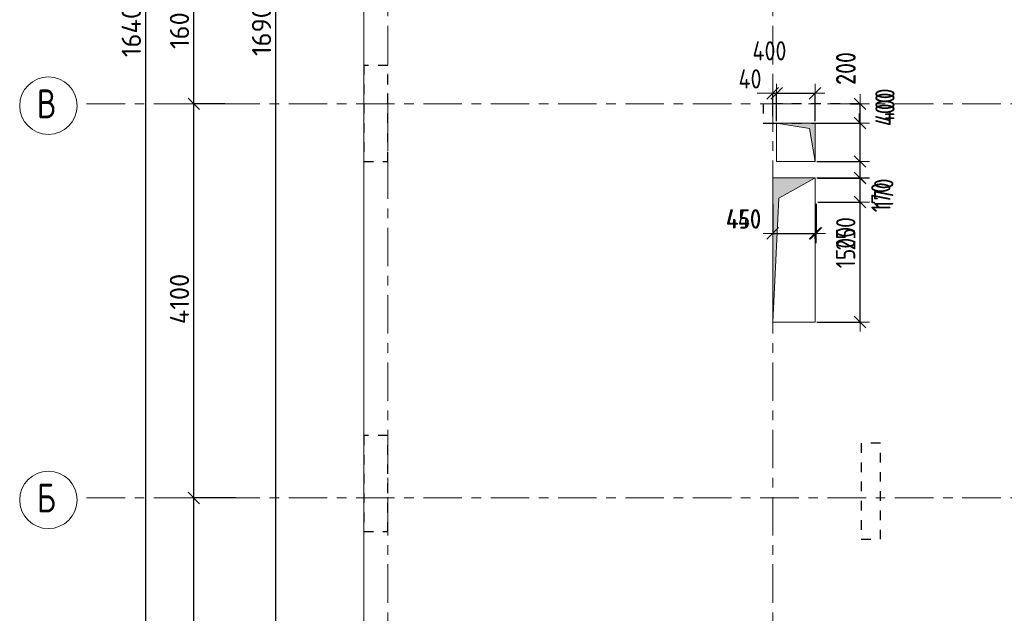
# Model space of a CAD drawing. Header units: metres. Extents: x -38 to 97, y -15 to 21.
# Tile 3 of 139: x -3 to 7, y 2 to 8. Entities that reach past the tile are written whole.
import ezdxf

# ---------------------------------------------------------------- set-up
doc = ezdxf.new("R2010")
doc.units = ezdxf.units.M
doc.header["$PDMODE"] = 65
for name, pattern in [('______11', [0.5, 0.4, -0.05, 0, -0.05]), ('______2', [0.054, 0.04, -0.014]), ('______5', [1.1, 0.8, -0.1, 0.1, -0.1])]:
    doc.linetypes.add(name, pattern=pattern)
for name, color, linetype, lineweight in [('XR$2$Осевая линия (1)', 7, '______5', 13), ('XR$2$Размерная линия (1)', 7, 'Continuous', 13), ('XR$3$Перекрытие (1)', 7, 'Continuous', 35), ('XR$4$Размерная линия (1)', 7, 'Continuous', 13), ('XR$5$Размерная линия (1)', 7, 'Continuous', 13)]:
    doc.layers.add(name, color=color, linetype=linetype, lineweight=lineweight)
doc.layers.add('XR$3$Макрос проема_ отверстия', color=7, linetype='Continuous', lineweight=13, true_color=0x2d2d2d)
doc.layers.add('XR$7$Стена_ бетон несущ.', color=7, linetype='Continuous', lineweight=70, true_color=0xb4b496)
doc.styles.add('ISOCPEUR', font='txt')
doc.dimstyles.new('DIMSTYLE_2', dxfattribs={"dimtxt": 0.2, "dimasz": 0.2, "dimexe": 0, "dimexo": 0, "dimgap": 0.1, "dimtad": 2, "dimdec": 0, "dimlfac": 1000, "dimrnd": 5, "dimzin": 12, "dimdsep": 46, "dimtxsty": 'ISOCPEUR', "dimblk1": 'ALL_ML_STRICH', "dimblk2": 'ALL_ML_STRICH', "dimsah": 1, "dimcen": 0, "dimclrd": 7, "dimclre": 256, "dimclrt": 7, "dimadec": 0, "dimazin": 0, "dimtfac": 1, "dimtdec": 0, "dimtix": 1, "dimtmove": 2, "dimatfit": 3, "dimfxl": 0, "dimtzin": 0, "dimlwd": 0, "dimlwe": -3, "dimarcsym": 0})
doc.dimstyles.new('DIMSTYLE_3', dxfattribs={"dimtxt": 0.2, "dimasz": 0.2, "dimexe": 0, "dimexo": 0, "dimgap": 0.1, "dimtad": 2, "dimdec": 0, "dimlfac": 1000, "dimrnd": 5, "dimzin": 12, "dimdsep": 46, "dimtxsty": 'ISOCPEUR', "dimblk1": 'ALL_ML_STRICH', "dimblk2": 'ALL_ML_STRICH', "dimsah": 1, "dimcen": 0, "dimclrd": 7, "dimclre": 256, "dimclrt": 7, "dimadec": 0, "dimazin": 0, "dimtfac": 1, "dimtdec": 0, "dimtix": 1, "dimtmove": 2, "dimatfit": 3, "dimfxl": 0, "dimtzin": 0, "dimlwd": 0, "dimlwe": -3, "dimarcsym": 0})
doc.dimstyles.new('DIMSTYLE_6', dxfattribs={"dimtxt": 0.2, "dimasz": 0.2, "dimexe": 0, "dimexo": 0, "dimgap": 0.1, "dimtad": 2, "dimdec": 0, "dimlfac": 1000, "dimrnd": 5, "dimzin": 12, "dimdsep": 46, "dimtxsty": 'ISOCPEUR', "dimblk1": 'ALL_ML_STRICH', "dimblk2": 'ALL_ML_STRICH', "dimsah": 1, "dimcen": 0, "dimclrd": 7, "dimclre": 256, "dimclrt": 7, "dimadec": 0, "dimazin": 0, "dimtfac": 1, "dimtdec": 0, "dimtix": 1, "dimtmove": 2, "dimatfit": 3, "dimfxl": 0, "dimtvp": 1.2, "dimtzin": 0, "dimlwd": 0, "dimlwe": -3, "dimarcsym": 0})
doc.dimstyles.new('DIMSTYLE_7', dxfattribs={"dimtxt": 0.2, "dimasz": 0.2, "dimexe": 0, "dimexo": 0, "dimgap": 0.1, "dimtad": 0, "dimdec": 0, "dimlfac": 1000, "dimrnd": 5, "dimzin": 12, "dimdsep": 46, "dimtxsty": 'ISOCPEUR', "dimblk1": 'ALL_ML_STRICH', "dimblk2": 'ALL_ML_STRICH', "dimsah": 1, "dimcen": 0, "dimclrd": 7, "dimclre": 256, "dimclrt": 7, "dimadec": 0, "dimazin": 0, "dimtfac": 1, "dimtdec": 0, "dimtix": 1, "dimtmove": 2, "dimatfit": 3, "dimfxl": 0, "dimtvp": 1.2, "dimtzin": 0, "dimlwd": 0, "dimlwe": -3, "dimarcsym": 0})

# ---------------------------------------------------------------- blocks, each defined once
blk = doc.blocks.new('ALL_ML_STRICH')
at = {"color": 0, "linetype": 'ByBlock', "lineweight": -2}
for p, q in [((-1, 0), (0.5, 0)), ((-0.3, -0.3), (0.3, 0.3)), ((0, -0.5), (0, 0.5))]:
    blk.add_line(p, q, dxfattribs=at)
blk = doc.blocks.new('*D5')
at = {"layer": 'DEFPOINTS', "color": 7, "linetype": 'Continuous', "lineweight": 13, "transparency": 33554687}
for p in [(-1.699, 16.4), (-2.294, 0), (-2.015, 0)]:
    blk.add_point(p, dxfattribs=at)
at = {"layer": 'XR$2$Размерная линия (1)', "color": 9, "linetype": 'Continuous', "lineweight": -2, "true_color": 0xc7c7c7, "transparency": 33554687}
for p, q in [((-1.719, 16.4), (-2.015, 16.4)), ((-2.274, 0), (-2.015, 0))]:
    blk.add_line(p, q, dxfattribs=at)
at = {"layer": 'XR$2$Размерная линия (1)', "color": 7, "linetype": 'Continuous', "lineweight": -2, "transparency": 33554687}
blk.add_line((-2.015, 0), (-2.015, 16.4), dxfattribs=at)
at = {"layer": 'XR$2$Размерная линия (1)', "color": 7, "linetype": 'Continuous', "lineweight": 13, "transparency": 33554687, "xscale": 0.2, "yscale": 0.2, "zscale": 0.2}
for p, rotation in [((-2.015, 16.4), 90), ((-2.015, 0), 270)]:
    blk.add_blockref('ALL_ML_STRICH', p, dxfattribs=dict(at, rotation=rotation))
at = {"layer": 'XR$2$Размерная линия (1)', "color": 7, "linetype": 'Continuous', "lineweight": 13, "transparency": 33554687, "insert": (-2.165, 8.22), "char_height": 0.2, "width": 1, "attachment_point": 5, "rotation": 90, "style": 'ISOCPEUR'}
blk.add_mtext('\\A1;{16400}', dxfattribs=at)
blk = doc.blocks.new('*D6')
at = {"layer": 'DEFPOINTS', "color": 7, "linetype": 'Continuous', "lineweight": 13, "transparency": 33554687}
for p in [(-1.064, 3.3), (-1.515, 0), (-1.28, 0)]:
    blk.add_point(p, dxfattribs=at)
at = {"layer": 'XR$2$Размерная линия (1)', "color": 9, "linetype": 'Continuous', "lineweight": -2, "true_color": 0xc7c7c7, "transparency": 33554687}
for p, q in [((-1.084, 3.3), (-1.515, 3.3)), ((-1.3, 0), (-1.515, 0))]:
    blk.add_line(p, q, dxfattribs=at)
at = {"layer": 'XR$2$Размерная линия (1)', "color": 7, "linetype": 'Continuous', "lineweight": -2, "transparency": 33554687}
blk.add_line((-1.515, 0), (-1.515, 3.3), dxfattribs=at)
at = {"layer": 'XR$2$Размерная линия (1)', "color": 7, "linetype": 'Continuous', "lineweight": 13, "transparency": 33554687, "xscale": 0.2, "yscale": 0.2, "zscale": 0.2}
for p, rotation in [((-1.515, 3.3), 90), ((-1.515, 0), 270)]:
    blk.add_blockref('ALL_ML_STRICH', p, dxfattribs=dict(at, rotation=rotation))
at = {"layer": 'XR$2$Размерная линия (1)', "color": 7, "linetype": 'Continuous', "lineweight": 13, "transparency": 33554687, "insert": (-1.665, 1.66), "char_height": 0.2, "width": 0.8, "attachment_point": 5, "rotation": 90, "style": 'ISOCPEUR'}
blk.add_mtext('\\A1;{3300}', dxfattribs=at)
blk = doc.blocks.new('*D7')
at = {"layer": 'DEFPOINTS', "color": 7, "linetype": 'Continuous', "lineweight": 13, "transparency": 33554687}
for p in [(-1.172, 7.4), (-1.515, 3.3), (-1.064, 3.3)]:
    blk.add_point(p, dxfattribs=at)
at = {"layer": 'XR$2$Размерная линия (1)', "color": 9, "linetype": 'Continuous', "lineweight": -2, "true_color": 0xc7c7c7, "transparency": 33554687}
for p, q in [((-1.192, 7.4), (-1.515, 7.4)), ((-1.084, 3.3), (-1.515, 3.3))]:
    blk.add_line(p, q, dxfattribs=at)
at = {"layer": 'XR$2$Размерная линия (1)', "color": 7, "linetype": 'Continuous', "lineweight": -2, "transparency": 33554687}
blk.add_line((-1.515, 3.3), (-1.515, 7.4), dxfattribs=at)
at = {"layer": 'XR$2$Размерная линия (1)', "color": 7, "linetype": 'Continuous', "lineweight": 13, "transparency": 33554687, "xscale": 0.2, "yscale": 0.2, "zscale": 0.2}
for p, rotation in [((-1.515, 7.4), 90), ((-1.515, 3.3), 270)]:
    blk.add_blockref('ALL_ML_STRICH', p, dxfattribs=dict(at, rotation=rotation))
at = {"layer": 'XR$2$Размерная линия (1)', "color": 7, "linetype": 'Continuous', "lineweight": 13, "transparency": 33554687, "insert": (-1.665, 5.37), "char_height": 0.2, "width": 0.8, "attachment_point": 5, "rotation": 90, "style": 'ISOCPEUR'}
blk.add_mtext('\\A1;{4100}', dxfattribs=at)
blk = doc.blocks.new('*D8')
at = {"layer": 'DEFPOINTS', "color": 7, "linetype": 'Continuous', "lineweight": 13, "transparency": 33554687}
for p in [(-1.253, 9), (-1.515, 7.4), (-1.172, 7.4)]:
    blk.add_point(p, dxfattribs=at)
at = {"layer": 'XR$2$Размерная линия (1)', "color": 9, "linetype": 'Continuous', "lineweight": -2, "true_color": 0xc7c7c7, "transparency": 33554687}
for p, q in [((-1.273, 9), (-1.515, 9)), ((-1.192, 7.4), (-1.515, 7.4))]:
    blk.add_line(p, q, dxfattribs=at)
at = {"layer": 'XR$2$Размерная линия (1)', "color": 7, "linetype": 'Continuous', "lineweight": -2, "transparency": 33554687}
blk.add_line((-1.515, 7.4), (-1.515, 9), dxfattribs=at)
at = {"layer": 'XR$2$Размерная линия (1)', "color": 7, "linetype": 'Continuous', "lineweight": 13, "transparency": 33554687, "xscale": 0.2, "yscale": 0.2, "zscale": 0.2}
for p, rotation in [((-1.515, 9), 90), ((-1.515, 7.4), 270)]:
    blk.add_blockref('ALL_ML_STRICH', p, dxfattribs=dict(at, rotation=rotation))
at = {"layer": 'XR$2$Размерная линия (1)', "color": 7, "linetype": 'Continuous', "lineweight": 13, "transparency": 33554687, "insert": (-1.665, 8.23), "char_height": 0.2, "width": 0.8, "attachment_point": 5, "rotation": 90, "style": 'ISOCPEUR'}
blk.add_mtext('\\A1;{1600}', dxfattribs=at)
blk = doc.blocks.new('Отображение проема', base_point=(-1.1579, -49.3094))
at = {"layer": 'XR$3$Макрос проема_ отверстия', "true_color": 0x000000, "transparency": 33554687}
blk.add_hatch(color=18, dxfattribs=at).paths.add_polyline_path([(-1.1579, -50.1094), (-1.0448, -49.4225), (-0.3579, -49.3094), (-1.1579, -49.3094)])
at = {"layer": 'XR$3$Макрос проема_ отверстия', "transparency": 33554687}
for p, q in [((-1.1579, -50.1094), (-1.1579, -49.3094)), ((-1.1579, -49.3094), (-0.3579, -49.3094)), ((-1.0448, -49.4225), (-0.3579, -49.3094)), ((-1.1579, -50.1094), (-1.0448, -49.4225))]:
    blk.add_line(p, q, dxfattribs=at)
blk = doc.blocks.new('*D104')
at = {"layer": 'DEFPOINTS', "color": 7, "linetype": 'Continuous', "lineweight": 13, "transparency": 33554687}
for p in [(4.5, 7.509), (4.5, 7.25), (4.54, 7.2)]:
    blk.add_point(p, dxfattribs=at)
at = {"layer": 'XR$4$Размерная линия (1)', "color": 9, "linetype": 'Continuous', "lineweight": -2, "true_color": 0xc7c7c7, "transparency": 33554687}
for p, q in [((4.5, 7.27), (4.5, 7.509)), ((4.54, 7.22), (4.54, 7.509))]:
    blk.add_line(p, q, dxfattribs=at)
at = {"layer": 'XR$4$Размерная линия (1)', "color": 7, "linetype": 'Continuous', "lineweight": -2, "transparency": 33554687}
blk.add_line((4.5, 7.509), (4.54, 7.509), dxfattribs=at)
at = {"layer": 'XR$4$Размерная линия (1)', "color": 7, "linetype": 'Continuous', "lineweight": 13, "transparency": 33554687, "xscale": 0.2, "yscale": 0.2, "zscale": 0.2}
blk.add_blockref('ALL_ML_STRICH', (4.54, 7.509), dxfattribs=at)
at = {"layer": 'XR$4$Размерная линия (1)', "color": 7, "linetype": 'Continuous', "lineweight": 13, "transparency": 33554687, "xscale": 0.2, "yscale": 0.2, "zscale": 0.2, "rotation": 180}
blk.add_blockref('ALL_ML_STRICH', (4.5, 7.509), dxfattribs=at)
at = {"layer": 'XR$4$Размерная линия (1)', "color": 7, "linetype": 'Continuous', "lineweight": 13, "transparency": 33554687, "insert": (4.264, 7.659), "char_height": 0.2, "width": 0.33333, "attachment_point": 5, "style": 'ISOCPEUR'}
blk.add_mtext('\\W0.83;\\A1;{40}', dxfattribs=at)
blk = doc.blocks.new('*D105')
at = {"layer": 'DEFPOINTS', "color": 7, "linetype": 'Continuous', "lineweight": 13, "transparency": 33554687}
for p in [(4.54, 7.509), (4.54, 7.2), (4.94, 7.2)]:
    blk.add_point(p, dxfattribs=at)
at = {"layer": 'XR$4$Размерная линия (1)', "color": 9, "linetype": 'Continuous', "lineweight": -2, "true_color": 0xc7c7c7, "transparency": 33554687}
for p, q in [((4.54, 7.22), (4.54, 7.509)), ((4.94, 7.22), (4.94, 7.509))]:
    blk.add_line(p, q, dxfattribs=at)
at = {"layer": 'XR$4$Размерная линия (1)', "color": 7, "linetype": 'Continuous', "lineweight": -2, "transparency": 33554687}
blk.add_line((4.54, 7.509), (4.94, 7.509), dxfattribs=at)
at = {"layer": 'XR$4$Размерная линия (1)', "color": 7, "linetype": 'Continuous', "lineweight": 13, "transparency": 33554687, "xscale": 0.2, "yscale": 0.2, "zscale": 0.2, "rotation": 180}
blk.add_blockref('ALL_ML_STRICH', (4.54, 7.509), dxfattribs=at)
at = {"layer": 'XR$4$Размерная линия (1)', "color": 7, "linetype": 'Continuous', "lineweight": 13, "transparency": 33554687, "xscale": 0.2, "yscale": 0.2, "zscale": 0.2}
blk.add_blockref('ALL_ML_STRICH', (4.94, 7.509), dxfattribs=at)
at = {"layer": 'XR$4$Размерная линия (1)', "color": 7, "linetype": 'Continuous', "lineweight": 13, "transparency": 33554687, "insert": (4.466, 7.951), "char_height": 0.2, "width": 0.5, "attachment_point": 5, "style": 'ISOCPEUR'}
blk.add_mtext('\\W0.83;\\A1;{400}', dxfattribs=at)
blk = doc.blocks.new('*D163')
at = {"layer": 'DEFPOINTS', "color": 7, "linetype": 'Continuous', "lineweight": 13, "transparency": 33554687}
for p in [(0.25, 16.65), (-0.662, -0.25), (0.25, -0.25)]:
    blk.add_point(p, dxfattribs=at)
at = {"layer": 'XR$4$Размерная линия (1)', "color": 9, "linetype": 'Continuous', "lineweight": -2, "true_color": 0xc7c7c7, "transparency": 33554687}
for p, q in [((0.23, 16.65), (-0.662, 16.65)), ((0.23, -0.25), (-0.662, -0.25))]:
    blk.add_line(p, q, dxfattribs=at)
at = {"layer": 'XR$4$Размерная линия (1)', "color": 7, "linetype": 'Continuous', "lineweight": -2, "transparency": 33554687}
blk.add_line((-0.662, -0.25), (-0.662, 16.65), dxfattribs=at)
at = {"layer": 'XR$4$Размерная линия (1)', "color": 7, "linetype": 'Continuous', "lineweight": 13, "transparency": 33554687, "xscale": 0.2, "yscale": 0.2, "zscale": 0.2}
for p, rotation in [((-0.662, 16.65), 90), ((-0.662, -0.25), 270)]:
    blk.add_blockref('ALL_ML_STRICH', p, dxfattribs=dict(at, rotation=rotation))
at = {"layer": 'XR$4$Размерная линия (1)', "color": 7, "linetype": 'Continuous', "lineweight": 13, "transparency": 33554687, "insert": (-0.812, 8.23), "char_height": 0.2, "width": 1, "attachment_point": 5, "rotation": 90, "style": 'ISOCPEUR'}
blk.add_mtext('\\A1;{16900}', dxfattribs=at)
blk = doc.blocks.new('*D343')
at = {"layer": 'DEFPOINTS', "color": 7, "linetype": 'Continuous', "lineweight": 13, "transparency": 33554687}
for p in [(4.5, 6.378), (4.95, 6.378), (4.5, 6.052)]:
    blk.add_point(p, dxfattribs=at)
at = {"layer": 'XR$4$Размерная линия (1)', "color": 9, "linetype": 'Continuous', "lineweight": -2, "true_color": 0xc7c7c7, "transparency": 33554687}
for p, q in [((4.5, 6.358), (4.5, 6.052)), ((4.95, 6.358), (4.95, 6.052))]:
    blk.add_line(p, q, dxfattribs=at)
at = {"layer": 'XR$4$Размерная линия (1)', "color": 7, "linetype": 'Continuous', "lineweight": -2, "transparency": 33554687}
blk.add_line((4.5, 6.052), (4.95, 6.052), dxfattribs=at)
at = {"layer": 'XR$4$Размерная линия (1)', "color": 7, "linetype": 'Continuous', "lineweight": 13, "transparency": 33554687, "xscale": 0.2, "yscale": 0.2, "zscale": 0.2, "rotation": 180}
blk.add_blockref('ALL_ML_STRICH', (4.5, 6.052), dxfattribs=at)
at = {"layer": 'XR$4$Размерная линия (1)', "color": 7, "linetype": 'Continuous', "lineweight": 13, "transparency": 33554687, "xscale": 0.2, "yscale": 0.2, "zscale": 0.2}
blk.add_blockref('ALL_ML_STRICH', (4.95, 6.052), dxfattribs=at)
at = {"layer": 'XR$4$Размерная линия (1)', "color": 7, "linetype": 'Continuous', "lineweight": 13, "transparency": 33554687, "insert": (4.201, 6.202), "char_height": 0.2, "width": 0.5, "attachment_point": 5, "style": 'ISOCPEUR'}
blk.add_mtext('\\W0.83;\\A1;{450}', dxfattribs=at)
blk = doc.blocks.new('*D344')
at = {"layer": 'DEFPOINTS', "color": 7, "linetype": 'Continuous', "lineweight": 13, "transparency": 33554687}
for p in [(4.95, 6.628), (4.95, 6.378), (5.407, 6.378)]:
    blk.add_point(p, dxfattribs=at)
at = {"layer": 'XR$4$Размерная линия (1)', "color": 9, "linetype": 'Continuous', "lineweight": -2, "true_color": 0xc7c7c7, "transparency": 33554687}
for p, q in [((4.97, 6.628), (5.407, 6.628)), ((4.97, 6.378), (5.407, 6.378))]:
    blk.add_line(p, q, dxfattribs=at)
at = {"layer": 'XR$4$Размерная линия (1)', "color": 7, "linetype": 'Continuous', "lineweight": -2, "transparency": 33554687}
blk.add_line((5.407, 6.378), (5.407, 6.628), dxfattribs=at)
at = {"layer": 'XR$4$Размерная линия (1)', "color": 7, "linetype": 'Continuous', "lineweight": 13, "transparency": 33554687, "xscale": 0.2, "yscale": 0.2, "zscale": 0.2}
for p, rotation in [((5.407, 6.628), 90), ((5.407, 6.378), 270)]:
    blk.add_blockref('ALL_ML_STRICH', p, dxfattribs=dict(at, rotation=rotation))
at = {"layer": 'XR$4$Размерная линия (1)', "color": 7, "linetype": 'Continuous', "lineweight": 13, "transparency": 33554687, "insert": (5.259, 6.048), "char_height": 0.2, "width": 0.5, "attachment_point": 5, "rotation": 90, "style": 'ISOCPEUR'}
blk.add_mtext('\\W0.83;\\A1;{250}', dxfattribs=at)
blk = doc.blocks.new('*D345')
at = {"layer": 'DEFPOINTS', "color": 7, "linetype": 'Continuous', "lineweight": 13, "transparency": 33554687}
for p in [(4.94, 6.8), (4.95, 6.628), (5.407, 6.628)]:
    blk.add_point(p, dxfattribs=at)
at = {"layer": 'XR$4$Размерная линия (1)', "color": 9, "linetype": 'Continuous', "lineweight": -2, "true_color": 0xc7c7c7, "transparency": 33554687}
for p, q in [((4.96, 6.8), (5.407, 6.8)), ((4.97, 6.628), (5.407, 6.628))]:
    blk.add_line(p, q, dxfattribs=at)
at = {"layer": 'XR$4$Размерная линия (1)', "color": 7, "linetype": 'Continuous', "lineweight": -2, "transparency": 33554687}
blk.add_line((5.407, 6.628), (5.407, 6.8), dxfattribs=at)
at = {"layer": 'XR$4$Размерная линия (1)', "color": 7, "linetype": 'Continuous', "lineweight": 13, "transparency": 33554687, "xscale": 0.2, "yscale": 0.2, "zscale": 0.2}
for p, rotation in [((5.407, 6.8), 90), ((5.407, 6.628), 270)]:
    blk.add_blockref('ALL_ML_STRICH', p, dxfattribs=dict(at, rotation=rotation))
at = {"layer": 'XR$4$Размерная линия (1)', "color": 7, "linetype": 'Continuous', "lineweight": 13, "transparency": 33554687, "insert": (5.654, 6.467), "char_height": 0.2, "width": 0.5, "attachment_point": 5, "rotation": 90, "style": 'ISOCPEUR'}
blk.add_mtext('\\W0.83;\\A1;{170}', dxfattribs=at)
blk = doc.blocks.new('*D346')
at = {"layer": 'DEFPOINTS', "color": 7, "linetype": 'Continuous', "lineweight": 13, "transparency": 33554687}
for p in [(4.94, 7.2), (4.94, 6.8), (5.407, 6.8)]:
    blk.add_point(p, dxfattribs=at)
at = {"layer": 'XR$4$Размерная линия (1)', "color": 9, "linetype": 'Continuous', "lineweight": -2, "true_color": 0xc7c7c7, "transparency": 33554687}
for p, q in [((4.96, 7.2), (5.407, 7.2)), ((4.96, 6.8), (5.407, 6.8))]:
    blk.add_line(p, q, dxfattribs=at)
at = {"layer": 'XR$4$Размерная линия (1)', "color": 7, "linetype": 'Continuous', "lineweight": -2, "transparency": 33554687}
blk.add_line((5.407, 6.8), (5.407, 7.2), dxfattribs=at)
at = {"layer": 'XR$4$Размерная линия (1)', "color": 7, "linetype": 'Continuous', "lineweight": 13, "transparency": 33554687, "xscale": 0.2, "yscale": 0.2, "zscale": 0.2}
for p, rotation in [((5.407, 7.2), 90), ((5.407, 6.8), 270)]:
    blk.add_blockref('ALL_ML_STRICH', p, dxfattribs=dict(at, rotation=rotation))
at = {"layer": 'XR$4$Размерная линия (1)', "color": 7, "linetype": 'Continuous', "lineweight": 13, "transparency": 33554687, "insert": (5.666, 7.342), "char_height": 0.2, "width": 0.5, "attachment_point": 5, "rotation": 90, "style": 'ISOCPEUR'}
blk.add_mtext('\\W0.83;\\A1;{400}', dxfattribs=at)
blk = doc.blocks.new('*D347')
at = {"layer": 'DEFPOINTS', "color": 7, "linetype": 'Continuous', "lineweight": 13, "transparency": 33554687}
for p in [(5.289, 7.4), (4.94, 7.2), (5.407, 7.2)]:
    blk.add_point(p, dxfattribs=at)
at = {"layer": 'XR$4$Размерная линия (1)', "color": 9, "linetype": 'Continuous', "lineweight": -2, "true_color": 0xc7c7c7, "transparency": 33554687}
for p, q in [((5.309, 7.4), (5.407, 7.4)), ((4.96, 7.2), (5.407, 7.2))]:
    blk.add_line(p, q, dxfattribs=at)
at = {"layer": 'XR$4$Размерная линия (1)', "color": 7, "linetype": 'Continuous', "lineweight": -2, "transparency": 33554687}
blk.add_line((5.407, 7.2), (5.407, 7.4), dxfattribs=at)
at = {"layer": 'XR$4$Размерная линия (1)', "color": 7, "linetype": 'Continuous', "lineweight": 13, "transparency": 33554687, "xscale": 0.2, "yscale": 0.2, "zscale": 0.2}
for p, rotation in [((5.407, 7.4), 90), ((5.407, 7.2), 270)]:
    blk.add_blockref('ALL_ML_STRICH', p, dxfattribs=dict(at, rotation=rotation))
at = {"layer": 'XR$4$Размерная линия (1)', "color": 7, "linetype": 'Continuous', "lineweight": 13, "transparency": 33554687, "insert": (5.263, 7.768), "char_height": 0.2, "width": 0.5, "attachment_point": 5, "rotation": 90, "style": 'ISOCPEUR'}
blk.add_mtext('\\W0.83;\\A1;{200}', dxfattribs=at)
blk = doc.blocks.new('*D443')
at = {"layer": 'DEFPOINTS', "color": 7, "linetype": 'Continuous', "lineweight": 13, "transparency": 33554687}
for p in [(4.5, 7.509), (4.5, 7.25), (4.54, 7.2)]:
    blk.add_point(p, dxfattribs=at)
at = {"layer": 'XR$5$Размерная линия (1)', "color": 9, "linetype": 'Continuous', "lineweight": -2, "true_color": 0xc7c7c7, "transparency": 33554687}
for p, q in [((4.5, 7.27), (4.5, 7.509)), ((4.54, 7.22), (4.54, 7.509))]:
    blk.add_line(p, q, dxfattribs=at)
at = {"layer": 'XR$5$Размерная линия (1)', "color": 7, "linetype": 'Continuous', "lineweight": -2, "transparency": 33554687}
blk.add_line((4.5, 7.509), (4.54, 7.509), dxfattribs=at)
at = {"layer": 'XR$5$Размерная линия (1)', "color": 7, "linetype": 'Continuous', "lineweight": 13, "transparency": 33554687, "xscale": 0.2, "yscale": 0.2, "zscale": 0.2}
blk.add_blockref('ALL_ML_STRICH', (4.54, 7.509), dxfattribs=at)
at = {"layer": 'XR$5$Размерная линия (1)', "color": 7, "linetype": 'Continuous', "lineweight": 13, "transparency": 33554687, "xscale": 0.2, "yscale": 0.2, "zscale": 0.2, "rotation": 180}
blk.add_blockref('ALL_ML_STRICH', (4.5, 7.509), dxfattribs=at)
at = {"layer": 'XR$5$Размерная линия (1)', "color": 7, "linetype": 'Continuous', "lineweight": 13, "transparency": 33554687, "insert": (4.264, 7.659), "char_height": 0.2, "width": 0.33333, "attachment_point": 5, "style": 'ISOCPEUR'}
blk.add_mtext('\\W0.83;\\A1;{40}', dxfattribs=at)
blk = doc.blocks.new('*D444')
at = {"layer": 'DEFPOINTS', "color": 7, "linetype": 'Continuous', "lineweight": 13, "transparency": 33554687}
for p in [(4.54, 7.509), (4.54, 7.2), (4.94, 7.2)]:
    blk.add_point(p, dxfattribs=at)
at = {"layer": 'XR$5$Размерная линия (1)', "color": 9, "linetype": 'Continuous', "lineweight": -2, "true_color": 0xc7c7c7, "transparency": 33554687}
for p, q in [((4.54, 7.22), (4.54, 7.509)), ((4.94, 7.22), (4.94, 7.509))]:
    blk.add_line(p, q, dxfattribs=at)
at = {"layer": 'XR$5$Размерная линия (1)', "color": 7, "linetype": 'Continuous', "lineweight": -2, "transparency": 33554687}
blk.add_line((4.54, 7.509), (4.94, 7.509), dxfattribs=at)
at = {"layer": 'XR$5$Размерная линия (1)', "color": 7, "linetype": 'Continuous', "lineweight": 13, "transparency": 33554687, "xscale": 0.2, "yscale": 0.2, "zscale": 0.2, "rotation": 180}
blk.add_blockref('ALL_ML_STRICH', (4.54, 7.509), dxfattribs=at)
at = {"layer": 'XR$5$Размерная линия (1)', "color": 7, "linetype": 'Continuous', "lineweight": 13, "transparency": 33554687, "xscale": 0.2, "yscale": 0.2, "zscale": 0.2}
blk.add_blockref('ALL_ML_STRICH', (4.94, 7.509), dxfattribs=at)
at = {"layer": 'XR$5$Размерная линия (1)', "color": 7, "linetype": 'Continuous', "lineweight": 13, "transparency": 33554687, "insert": (4.466, 7.951), "char_height": 0.2, "width": 0.5, "attachment_point": 5, "style": 'ISOCPEUR'}
blk.add_mtext('\\W0.83;\\A1;{400}', dxfattribs=at)
blk = doc.blocks.new('*D479')
at = {"layer": 'DEFPOINTS', "color": 7, "linetype": 'Continuous', "lineweight": 13, "transparency": 33554687}
for p in [(4.5, 6.363), (4.5, 6.052), (4.94, 5.976)]:
    blk.add_point(p, dxfattribs=at)
at = {"layer": 'XR$5$Размерная линия (1)', "color": 9, "linetype": 'Continuous', "lineweight": -2, "true_color": 0xc7c7c7, "transparency": 33554687}
for p, q in [((4.5, 6.343), (4.5, 6.052)), ((4.94, 5.996), (4.94, 6.052))]:
    blk.add_line(p, q, dxfattribs=at)
at = {"layer": 'XR$5$Размерная линия (1)', "color": 7, "linetype": 'Continuous', "lineweight": -2, "transparency": 33554687}
blk.add_line((4.5, 6.052), (4.94, 6.052), dxfattribs=at)
at = {"layer": 'XR$5$Размерная линия (1)', "color": 7, "linetype": 'Continuous', "lineweight": 13, "transparency": 33554687, "xscale": 0.2, "yscale": 0.2, "zscale": 0.2, "rotation": 180}
blk.add_blockref('ALL_ML_STRICH', (4.5, 6.052), dxfattribs=at)
at = {"layer": 'XR$5$Размерная линия (1)', "color": 7, "linetype": 'Continuous', "lineweight": 13, "transparency": 33554687, "xscale": 0.2, "yscale": 0.2, "zscale": 0.2}
blk.add_blockref('ALL_ML_STRICH', (4.94, 6.052), dxfattribs=at)
at = {"layer": 'XR$5$Размерная линия (1)', "color": 7, "linetype": 'Continuous', "lineweight": 13, "transparency": 33554687, "insert": (4.194, 6.203), "char_height": 0.2, "width": 0.5, "attachment_point": 5, "style": 'ISOCPEUR'}
blk.add_mtext('\\W0.83;\\A1;{440}', dxfattribs=at)
blk = doc.blocks.new('*D480')
at = {"layer": 'DEFPOINTS', "color": 7, "linetype": 'Continuous', "lineweight": 13, "transparency": 33554687}
for p in [(4.94, 6.63), (4.94, 5.13), (5.407, 5.13)]:
    blk.add_point(p, dxfattribs=at)
at = {"layer": 'XR$5$Размерная линия (1)', "color": 9, "linetype": 'Continuous', "lineweight": -2, "true_color": 0xc7c7c7, "transparency": 33554687}
for p, q in [((4.96, 6.63), (5.407, 6.63)), ((4.96, 5.13), (5.407, 5.13))]:
    blk.add_line(p, q, dxfattribs=at)
at = {"layer": 'XR$5$Размерная линия (1)', "color": 7, "linetype": 'Continuous', "lineweight": -2, "transparency": 33554687}
blk.add_line((5.407, 5.13), (5.407, 6.63), dxfattribs=at)
at = {"layer": 'XR$5$Размерная линия (1)', "color": 7, "linetype": 'Continuous', "lineweight": 13, "transparency": 33554687, "xscale": 0.2, "yscale": 0.2, "zscale": 0.2}
for p, rotation in [((5.407, 6.63), 90), ((5.407, 5.13), 270)]:
    blk.add_blockref('ALL_ML_STRICH', p, dxfattribs=dict(at, rotation=rotation))
at = {"layer": 'XR$5$Размерная линия (1)', "color": 7, "linetype": 'Continuous', "lineweight": 13, "transparency": 33554687, "insert": (5.257, 5.905), "char_height": 0.2, "width": 0.66667, "attachment_point": 5, "rotation": 90, "style": 'ISOCPEUR'}
blk.add_mtext('\\W0.83;\\A1;{1500}', dxfattribs=at)
blk = doc.blocks.new('*D481')
at = {"layer": 'DEFPOINTS', "color": 7, "linetype": 'Continuous', "lineweight": 13, "transparency": 33554687}
for p in [(4.94, 6.8), (4.94, 6.63), (5.407, 6.63)]:
    blk.add_point(p, dxfattribs=at)
at = {"layer": 'XR$5$Размерная линия (1)', "color": 9, "linetype": 'Continuous', "lineweight": -2, "true_color": 0xc7c7c7, "transparency": 33554687}
for p, q in [((4.96, 6.8), (5.407, 6.8)), ((4.96, 6.63), (5.407, 6.63))]:
    blk.add_line(p, q, dxfattribs=at)
at = {"layer": 'XR$5$Размерная линия (1)', "color": 7, "linetype": 'Continuous', "lineweight": -2, "transparency": 33554687}
blk.add_line((5.407, 6.63), (5.407, 6.8), dxfattribs=at)
at = {"layer": 'XR$5$Размерная линия (1)', "color": 7, "linetype": 'Continuous', "lineweight": 13, "transparency": 33554687, "xscale": 0.2, "yscale": 0.2, "zscale": 0.2}
for p, rotation in [((5.407, 6.8), 90), ((5.407, 6.63), 270)]:
    blk.add_blockref('ALL_ML_STRICH', p, dxfattribs=dict(at, rotation=rotation))
at = {"layer": 'XR$5$Размерная линия (1)', "color": 7, "linetype": 'Continuous', "lineweight": 13, "transparency": 33554687, "insert": (5.624, 6.427), "char_height": 0.2, "width": 0.5, "attachment_point": 5, "rotation": 90, "style": 'ISOCPEUR'}
blk.add_mtext('\\W0.83;\\A1;{170}', dxfattribs=at)
blk = doc.blocks.new('*D482')
at = {"layer": 'DEFPOINTS', "color": 7, "linetype": 'Continuous', "lineweight": 13, "transparency": 33554687}
for p in [(4.94, 7.2), (4.94, 6.8), (5.407, 6.8)]:
    blk.add_point(p, dxfattribs=at)
at = {"layer": 'XR$5$Размерная линия (1)', "color": 9, "linetype": 'Continuous', "lineweight": -2, "true_color": 0xc7c7c7, "transparency": 33554687}
for p, q in [((4.96, 7.2), (5.407, 7.2)), ((4.96, 6.8), (5.407, 6.8))]:
    blk.add_line(p, q, dxfattribs=at)
at = {"layer": 'XR$5$Размерная линия (1)', "color": 7, "linetype": 'Continuous', "lineweight": -2, "transparency": 33554687}
blk.add_line((5.407, 6.8), (5.407, 7.2), dxfattribs=at)
at = {"layer": 'XR$5$Размерная линия (1)', "color": 7, "linetype": 'Continuous', "lineweight": 13, "transparency": 33554687, "xscale": 0.2, "yscale": 0.2, "zscale": 0.2}
for p, rotation in [((5.407, 7.2), 90), ((5.407, 6.8), 270)]:
    blk.add_blockref('ALL_ML_STRICH', p, dxfattribs=dict(at, rotation=rotation))
at = {"layer": 'XR$5$Размерная линия (1)', "color": 7, "linetype": 'Continuous', "lineweight": 13, "transparency": 33554687, "insert": (5.666, 7.384), "char_height": 0.2, "width": 0.5, "attachment_point": 5, "rotation": 90, "style": 'ISOCPEUR'}
blk.add_mtext('\\W0.83;\\A1;{400}', dxfattribs=at)
blk = doc.blocks.new('*D483')
at = {"layer": 'DEFPOINTS', "color": 7, "linetype": 'Continuous', "lineweight": 13, "transparency": 33554687}
for p in [(5.289, 7.4), (4.94, 7.2), (5.407, 7.2)]:
    blk.add_point(p, dxfattribs=at)
at = {"layer": 'XR$5$Размерная линия (1)', "color": 9, "linetype": 'Continuous', "lineweight": -2, "true_color": 0xc7c7c7, "transparency": 33554687}
for p, q in [((5.309, 7.4), (5.407, 7.4)), ((4.96, 7.2), (5.407, 7.2))]:
    blk.add_line(p, q, dxfattribs=at)
at = {"layer": 'XR$5$Размерная линия (1)', "color": 7, "linetype": 'Continuous', "lineweight": -2, "transparency": 33554687}
blk.add_line((5.407, 7.2), (5.407, 7.4), dxfattribs=at)
at = {"layer": 'XR$5$Размерная линия (1)', "color": 7, "linetype": 'Continuous', "lineweight": 13, "transparency": 33554687, "xscale": 0.2, "yscale": 0.2, "zscale": 0.2}
for p, rotation in [((5.407, 7.4), 90), ((5.407, 7.2), 270)]:
    blk.add_blockref('ALL_ML_STRICH', p, dxfattribs=dict(at, rotation=rotation))
at = {"layer": 'XR$5$Размерная линия (1)', "color": 7, "linetype": 'Continuous', "lineweight": 13, "transparency": 33554687, "insert": (5.257, 7.767), "char_height": 0.2, "width": 0.5, "attachment_point": 5, "rotation": 90, "style": 'ISOCPEUR'}
blk.add_mtext('\\W0.83;\\A1;{200}', dxfattribs=at)

msp = doc.modelspace()

# ---------------------------------------------------------------- linework, layer by layer
at = {"layer": 'XR$2$Осевая линия (1)', "color": 253, "linetype": '______11', "lineweight": 13, "true_color": 0xa0a0a0, "transparency": 33554687}
for p, q in [((0.5, -3.39), (0.5, 19.78)), ((4.5, -3.39), (4.5, 19.78)), ((-2.63, 7.4), (62.6, 7.4)), ((-2.63, 3.3), (62.6, 3.3))]:
    msp.add_line(p, q, dxfattribs=at)
at = {"layer": 'XR$2$Осевая линия (1)', "color": 7, "linetype": 'Continuous', "lineweight": 13, "transparency": 33554687}
for centre in [(-3.0262, 7.3805), (-3.0262, 3.2805)]:
    msp.add_circle(centre, 0.2988, dxfattribs=at)
at = {"layer": 'XR$3$Перекрытие (1)', "color": 7, "linetype": 'Continuous', "lineweight": 13, "transparency": 33554687}
for p, q in [((0.25, 16.65), (0.25, -0.25)), ((4.94, 7.2001), (4.54, 7.2)), ((4.54, 7.2), (4.54, 6.8)), ((4.94, 6.8001), (4.94, 7.2001)), ((4.54, 6.8), (4.94, 6.8001)), ((4.94, 6.63), (4.5, 6.63)), ((4.5, 6.63), (4.5, 5.13)), ((4.94, 5.13), (4.94, 6.63)), ((4.5, 5.13), (4.94, 5.13))]:
    msp.add_line(p, q, dxfattribs=at)
at = {"layer": 'XR$7$Стена_ бетон несущ.', "color": 253, "linetype": '______2', "lineweight": -3, "true_color": 0xa0a0a0, "transparency": 33554687}
for p, q in [((0.5, 7.7999), (0.25, 7.7999)), ((0.25, 7.7999), (0.25, 7.7999)), ((0.25, 7.7999), (0.25, 6.7999)), ((0.5, 7.4), (0.5, 7.7999)), ((0.5, 7.2), (0.5, 7.4)), ((5.4, 7.4), (4.4, 7.4)), ((4.4, 7.4), (4.4, 7.2)), ((5.4, 7.2), (5.4, 7.4)), ((0.5, 6.7999), (0.5, 7.2)), ((4.4, 7.2), (4.42, 7.2)), ((4.42, 7.2), (4.5, 7.2)), ((4.5, 7.2), (4.94, 7.2)), ((4.94, 7.2), (5.02, 7.2)), ((5.02, 7.2), (5.4, 7.2)), ((0.25, 6.7999), (0.5, 6.7999)), ((0.5, 3.95), (0.25, 3.95)), ((0.25, 3.95), (0.25, 3.95)), ((0.25, 3.95), (0.25, 2.95)), ((0.5, 2.95), (0.5, 3.95)), ((5.42, 3.87), (5.42, 2.87)), ((5.62, 3.87), (5.42, 3.87)), ((5.62, 2.87), (5.62, 3.87)), ((0.25, 2.95), (0.5, 2.95)), ((5.42, 2.87), (5.62, 2.87))]:
    msp.add_line(p, q, dxfattribs=at)

# ---------------------------------------------------------------- block references
at = {"layer": 'XR$3$Макрос проема_ отверстия', "transparency": 33554687, "xscale": 0.5001039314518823, "yscale": 0.4999999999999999, "rotation": 270}
msp.add_blockref('Отображение проема', (4.94, 7.2001), dxfattribs=at)
at = {"layer": 'XR$3$Макрос проема_ отверстия', "transparency": 33554687, "xscale": 0.55, "yscale": 1.875}
msp.add_blockref('Отображение проема', (4.5, 6.63), dxfattribs=at)

# ---------------------------------------------------------------- texts
at = {"layer": 'XR$2$Осевая линия (1)', "color": 7, "linetype": 'Continuous', "lineweight": 13, "transparency": 33554687, "char_height": 0.3, "width": 0.359833, "attachment_point": 7, "style": 'ISOCPEUR'}
for s, insert in [('\\W0.80;В', (-3.1462, 7.25)), ('\\W0.80;Б', (-3.1462, 3.15))]:
    msp.add_mtext(s, dxfattribs=dict(at, insert=insert))

# ---------------------------------------------------------------- dimensions: what is measured, and where the dimension line sits
at = {"layer": 'XR$2$Размерная линия (1)', "color": 7, "linetype": 'Continuous', "lineweight": 13, "transparency": 33554687}
for base, p1, p2, dimstyle, picture, middle in [((-2.0153, 16.4), (-2.2738, 0), (-1.7186, 16.4), 'DIMSTYLE_2', '*D5', (-2.1653, 8.22)), ((-1.5153, 9), (-1.1919, 7.4), (-1.2732, 9), 'DIMSTYLE_3', '*D8', (-1.6653, 8.23)), ((-1.5153, 7.4), (-1.0835, 3.3), (-1.1919, 7.4), 'DIMSTYLE_3', '*D7', (-1.6653, 5.37)), ((-1.5153, 3.3), (-1.3003, 0), (-1.0835, 3.3), 'DIMSTYLE_3', '*D6', (-1.6653, 1.66))]:
    dim = msp.add_linear_dim(base=base, p1=p1, p2=p2, angle=90, dimstyle=dimstyle, override={"dimpost": '<>', "dimclrd": 7, "dimclre": 9, "dimclrt": 7, "dimlwd": 0, "dimlwe": 65533}, dxfattribs=at)
    dim.commit()
    dim.dimension.update_dxf_attribs({"geometry": picture, "text_midpoint": middle, "dimtype": 160})
at = {"layer": 'XR$4$Размерная линия (1)', "color": 7, "linetype": 'Continuous', "lineweight": 13, "transparency": 33554687}
for base, p1, p2, dimstyle, picture, middle in [((-0.6621, 16.65), (0.23, -0.25), (0.23, 16.65), 'DIMSTYLE_3', '*D163', (-0.8121, 8.23)), ((5.4074, 7.4), (4.96, 7.2001), (5.3087, 7.4), 'DIMSTYLE_6', '*D347', (5.2627, 7.768)), ((5.4074, 7.2001), (4.96, 6.8), (4.96, 7.2001), 'DIMSTYLE_7', '*D346', (5.6658, 7.342)), ((5.4074, 6.8), (4.97, 6.628), (4.96, 6.8), 'DIMSTYLE_7', '*D345', (5.6544, 6.4672)), ((5.4074, 6.628), (4.97, 6.378), (4.97, 6.628), 'DIMSTYLE_6', '*D344', (5.2587, 6.0477))]:
    dim = msp.add_linear_dim(base=base, p1=p1, p2=p2, angle=90, dimstyle=dimstyle, override={"dimpost": '<>', "dimclrd": 7, "dimclre": 9, "dimclrt": 7, "dimlwd": 0, "dimlwe": 65533}, dxfattribs=at)
    dim.commit()
    dim.dimension.update_dxf_attribs({"geometry": picture, "text_midpoint": middle, "dimtype": 160})
for base, p1, p2, picture, middle in [((4.94, 7.5095), (4.54, 7.22), (4.94, 7.2201), '*D105', (4.4659, 7.9512)), ((4.54, 7.5095), (4.5, 7.2701), (4.54, 7.22), '*D104', (4.2642, 7.6595)), ((4.95, 6.0523), (4.5, 6.358), (4.95, 6.358), '*D343', (4.2006, 6.2021))]:
    dim = msp.add_linear_dim(base=base, p1=p1, p2=p2, dimstyle='DIMSTYLE_6', override={"dimpost": '<>', "dimclrd": 7, "dimclre": 9, "dimclrt": 7, "dimlwd": 0, "dimlwe": 65533}, dxfattribs=at)
    dim.commit()
    dim.dimension.update_dxf_attribs({"geometry": picture, "text_midpoint": middle, "dimtype": 160})
at = {"layer": 'XR$5$Размерная линия (1)', "color": 7, "linetype": 'Continuous', "lineweight": 13, "transparency": 33554687}
for base, p1, p2, picture, middle in [((4.94, 7.5095), (4.54, 7.22), (4.94, 7.2201), '*D444', (4.4659, 7.9512)), ((4.54, 7.5095), (4.5, 7.2701), (4.54, 7.22), '*D443', (4.2642, 7.6595)), ((4.94, 6.0523), (4.5, 6.343), (4.94, 5.9964), '*D479', (4.194, 6.203))]:
    dim = msp.add_linear_dim(base=base, p1=p1, p2=p2, dimstyle='DIMSTYLE_6', override={"dimpost": '<>', "dimclrd": 7, "dimclre": 9, "dimclrt": 7, "dimlwd": 0, "dimlwe": 65533}, dxfattribs=at)
    dim.commit()
    dim.dimension.update_dxf_attribs({"geometry": picture, "text_midpoint": middle, "dimtype": 160})
for base, p1, p2, dimstyle, picture, middle in [((5.4074, 7.4), (4.96, 7.2001), (5.3087, 7.4), 'DIMSTYLE_6', '*D483', (5.2574, 7.7675)), ((5.4074, 7.2001), (4.96, 6.8), (4.96, 7.2001), 'DIMSTYLE_7', '*D482', (5.6658, 7.3844)), ((5.4074, 6.8), (4.96, 6.63), (4.96, 6.8), 'DIMSTYLE_7', '*D481', (5.6237, 6.4273)), ((5.4074, 6.63), (4.96, 5.13), (4.96, 6.63), 'DIMSTYLE_3', '*D480', (5.2574, 5.905))]:
    dim = msp.add_linear_dim(base=base, p1=p1, p2=p2, angle=90, dimstyle=dimstyle, override={"dimpost": '<>', "dimclrd": 7, "dimclre": 9, "dimclrt": 7, "dimlwd": 0, "dimlwe": 65533}, dxfattribs=at)
    dim.commit()
    dim.dimension.update_dxf_attribs({"geometry": picture, "text_midpoint": middle, "dimtype": 160})

doc.saveas('drawing.dxf')
